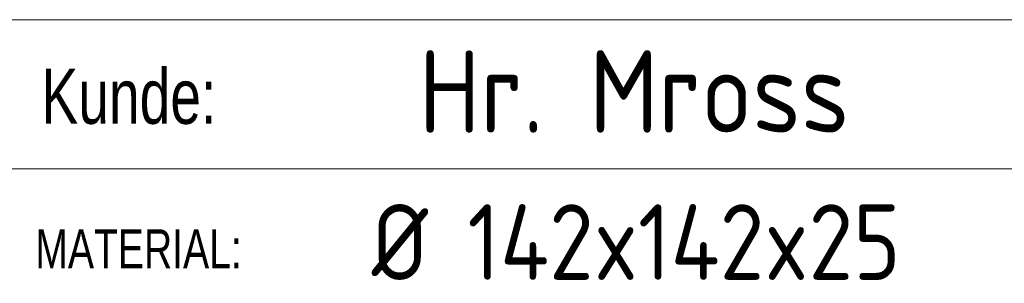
# Model space of a CAD drawing. Header units: millimetres. Extents: x 5 to 415, y 5 to 292.
# Tile 4 of 256: x 327 to 365, y 50 to 60. Entities that reach past the tile are written whole.
import ezdxf

# ---------------------------------------------------------------- set-up
doc = ezdxf.new("R2010")
doc.units = ezdxf.units.MM
doc.styles.add('SLDTEXTSTYLE0', font='TXT', dxfattribs={"width": 0.75})
doc.styles.add('SLDTEXTSTYLE1', font='ISOCP', dxfattribs={"width": 0.96})

# ---------------------------------------------------------------- blocks, each defined once
blk = doc.blocks.new('SW_NOTE_7')
at = {"color": 0, "linetype": 'Continuous', "lineweight": 0, "attachment_point": 1, "style": 'SLDTEXTSTYLE1'}
for s, insert, char_height in [('%%c', (0, 3.752), 2.9104), ('142x142x25    PA 6 G', (3.687, 3.752), 2.91042)]:
    blk.add_mtext(s, dxfattribs=dict(at, insert=insert, char_height=char_height))

msp = doc.modelspace()

# ---------------------------------------------------------------- linework, layer by layer
at = {"color": 7, "linetype": 'Continuous', "lineweight": 0}
for p, q in [((227.8, 60.25), (415, 60.25)), ((326.6, 54.51182), (415, 54.51182))]:
    msp.add_line(p, q, dxfattribs=at)

# ---------------------------------------------------------------- block references
msp.add_blockref('SW_NOTE_7', (340.63309, 49.39163), dxfattribs=at)

# ---------------------------------------------------------------- texts
at = {"color": 7, "linetype": 'Continuous', "lineweight": 0, "attachment_point": 1}
for s, insert, char_height, style in [('Hr. Mross', (342.4484, 59.07587), 3.175, 'SLDTEXTSTYLE1'), ('Kunde:', (327.92806, 58.35837), 2.116667, 'SLDTEXTSTYLE0'), ('MATERIAL:', (327.69258, 52.18192), 1.5, 'SLDTEXTSTYLE0')]:
    msp.add_mtext(s, dxfattribs=dict(at, insert=insert, char_height=char_height, style=style))

doc.saveas('drawing.dxf')
